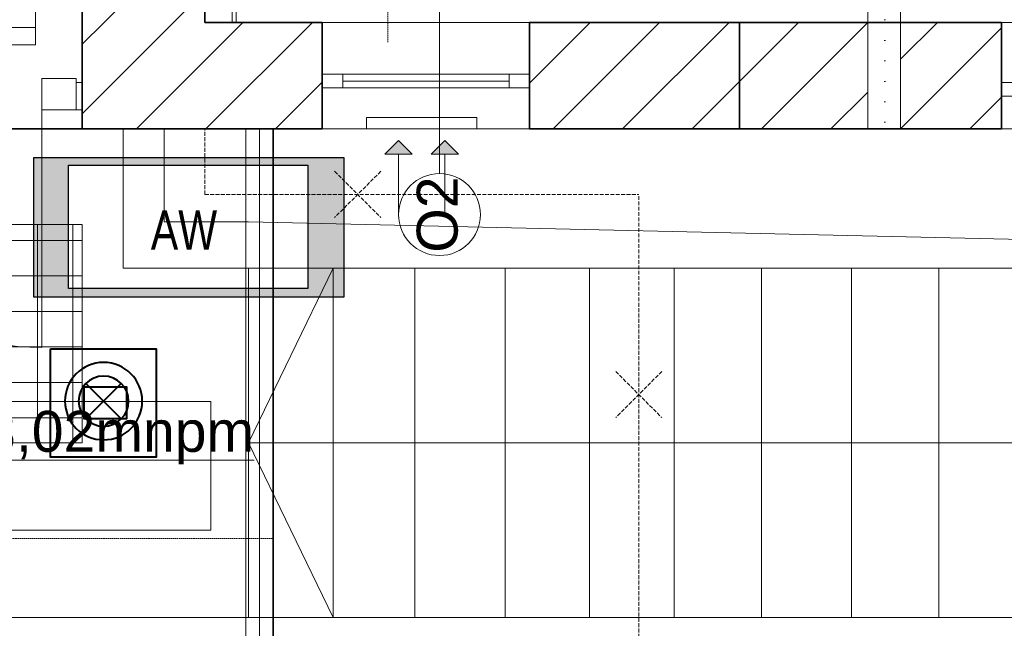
# Model space of a CAD drawing. Header units: centimetres. Extents: x 42630 to 130002, y 15 to 29179.
# Tile 164 of 175: x 117176 to 117898, y 2344 to 2790. Entities that reach past the tile are written whole.
import ezdxf

# ---------------------------------------------------------------- set-up
doc = ezdxf.new("R2010")
doc.units = ezdxf.units.CM
doc.header["$LTSCALE"] = 0.01
doc.set_wipeout_variables(frame=1)
for name, pattern in [('Hidden Line', [391.222223, 282.222223, -109]), ('HIDDEN_LINE_COPY', [150, 100, -50]), ('Wipeout_Contour', [1000, 0, -1000])]:
    doc.linetypes.add(name, pattern=pattern)
for name, color, linetype in [('2D - Ogólne', 7, 'Continuous'), ('Drzwi ArchiCAD', 253, 'Continuous'), ('Konstrukcja - Ściany zew', 253, 'Continuous'), ('Okna ArchiCADa', 253, 'Continuous')]:
    doc.layers.add(name, color=color, linetype=linetype)
for name, color, linetype, lineweight, true_color in [('2D - Ogólne_Nr_Pióra__102', 7, 'Continuous', 13, 0xcccccc), ('2D - Ogólne_Nr_Pióra__2', 7, 'Continuous', 15, 0x7f7f7f), ('2D - Ogólne_Nr_Pióra__68', 7, 'Continuous', 35, 0xfd4435)]:
    doc.layers.add(name, color=color, linetype=linetype, lineweight=lineweight, true_color=true_color)
for name, color, linetype, lineweight in [('2D - Ogólne_Nr_Pióra__82', 253, 'Continuous', 20), ('2D - Ogólne_Nr_Pióra__88', 253, 'Continuous', 20), ('2D Drafting - General_Nr_Pióra__86', 253, 'Continuous', 20), ('DLXLUM07', 10, 'Continuous', 35), ('Drzwi ArchiCAD_Nr_Pióra__68', 253, 'Continuous', 20), ('Drzwi ArchiCAD_Nr_Pióra__88', 253, 'Continuous', 20), ('E oświetlenie', 34, 'Continuous', 30), ('E-OśwPhilips-G', 150, 'Continuous', 25), ('Eoprawa4100', 32, 'Continuous', 40), ('Inwentaryzacja oświetlenie_Pen_No__88', 32, 'Continuous', 40), ('Konstrukcja - Ściany zew_Nr_Pióra__107', 253, 'Continuous', 13), ('Konstrukcja - Ściany zew_Nr_Pióra__20', 253, 'Continuous', 0), ('Konstrukcja - Ściany zew_Nr_Pióra__27', 253, 'Continuous', 35), ('Konstrukcja - Ściany zew_Nr_Pióra__68', 253, 'Continuous', 20), ('lampe', 32, 'Continuous', 30), ('Okna ArchiCADa_Nr_Pióra__20', 253, 'Continuous', 0), ('Okna ArchiCADa_Nr_Pióra__27', 253, 'Continuous', 35), ('Okna ArchiCADa_Nr_Pióra__88', 253, 'Continuous', 20), ('Opisy - Tekst_Nr_Pióra__1', 7, 'Continuous', 13), ('Opisy - Tekst_Nr_Pióra__88', 253, 'Continuous', 20)]:
    doc.layers.add(name, color=color, linetype=linetype, lineweight=lineweight)
doc.styles.add('Arch-Dim', font='romans.shx', dxfattribs={"width": 0.75})
doc.styles.add('GENERATED_STYLE_1', font='arial.ttf')
doc.styles.add('GENERATED_STYLE_2', font='arial.ttf')
doc.linetypes.add('X', pattern='A,0,0,[1,DACH1.Shx,S=3.968254,R=0,X=0,Y=0],-500,0', length=500)
pattern_1 = [(0, (-19129.129, 8894.47), (0, 25.999999), []), (90, (-19129.129, 8894.47), (-25.999999, 0), [])]
pattern_2 = [(45, (0, 0), (-127.279217, 127.279217), [])]
pattern_3 = [(0, (0, 0), (0, 75), [0, -75])]

# ---------------------------------------------------------------- blocks, each defined once
blk = doc.blocks.new('O1 rozwierane 12_23')
at = {"layer": 'Okna ArchiCADa_Nr_Pióra__27', "linetype": 'Continuous'}
for p, q in [((-380, 0), (-380, -50)), ((380, 0), (380, -50))]:
    blk.add_line(p, q, dxfattribs=at)
at = {"layer": 'Okna ArchiCADa_Nr_Pióra__88', "linetype": 'Continuous'}
for p, q in [((-380, 150), (380, 150)), ((-380, 0), (-380, -50)), ((380, -50), (380, 0)), ((-380, -240), (380, -240))]:
    blk.add_line(p, q, dxfattribs=at)
at = {"linetype": 'Wipeout_Contour', "ltscale": 1228.143749}
blk.add_wipeout([(-305, -50), (305, -50), (305, 0), (-305, 0)], dxfattribs=at).dxf.layer = 'Okna ArchiCADa'
at = {"layer": 'Okna ArchiCADa_Nr_Pióra__88', "linetype": 'Continuous'}
for p, q in [((-305, 0), (-380, 0)), ((-305, -50), (-305, 0)), ((305, 0), (-305, 0)), ((380, 0), (305, 0)), ((305, 0), (305, -50)), ((-305, -25), (305, -25)), ((-380, -50), (-305, -50)), ((-305, -50), (305, -50)), ((305, -50), (380, -50))]:
    blk.add_line(p, q, dxfattribs=at)
blk = doc.blocks.new('O1 rozwierane 12_24')
at = {"layer": 'Okna ArchiCADa_Nr_Pióra__20', "linetype": 'Continuous'}
for p, q in [((-750, 120), (750, 120)), ((-750, 0), (-750, -50)), ((750, -50), (750, 0)), ((-750, -270), (750, -270))]:
    blk.add_line(p, q, dxfattribs=at)
at = {"layer": 'Okna ArchiCADa_Nr_Pióra__27', "linetype": 'Continuous'}
for p, q in [((-750, 0), (-750, -50)), ((750, 0), (750, -50))]:
    blk.add_line(p, q, dxfattribs=at)
at = {"linetype": 'Wipeout_Contour', "ltscale": 2703.699322}
blk.add_wipeout([(-675, -50), (675, -50), (675, 0), (-675, 0)], dxfattribs=at).dxf.layer = 'Okna ArchiCADa'
at = {"layer": 'Okna ArchiCADa_Nr_Pióra__20', "linetype": 'Continuous'}
for p, q in [((-675, 0), (-750, 0)), ((-675, -50), (-675, 0)), ((675, 0), (-675, 0)), ((750, 0), (675, 0)), ((675, 0), (675, -50)), ((-675, -25), (675, -25)), ((-750, -50), (-675, -50)), ((-675, -50), (675, -50)), ((675, -50), (750, -50))]:
    blk.add_line(p, q, dxfattribs=at)
blk = doc.blocks.new('Ściana_2858', base_point=(681753.7, -30531.5))
at = {"layer": 'Konstrukcja - Ściany zew_Nr_Pióra__107', "linetype": 'Continuous'}
h = blk.add_hatch(dxfattribs=at)
h.set_pattern_fill('Bloczki_ceramiczne', color=256, style=0, pattern_type=2)
h.set_pattern_definition(pattern_2)
h.paths.add_polyline_path([(681753.7, -30531.5), (681753.7, -30921.5), (682633.7, -30921.5), (682633.7, -30771.5), (682633.7, -30721.5), (682633.7, -30531.5)], flags=0)
h = blk.add_hatch(dxfattribs=at)
h.set_pattern_fill('Bloczki_ceramiczne', color=256, style=0, pattern_type=2)
h.set_pattern_definition(pattern_2)
h.paths.add_polyline_path([(683393.7, -30531.5), (683393.7, -30721.5), (683393.7, -30771.5), (683393.7, -30921.5), (684633.7, -30921.5), (684633.7, -30531.5)], flags=0)
h = blk.add_hatch(dxfattribs=at)
h.set_pattern_fill('Bloczki_ceramiczne', color=256, style=0, pattern_type=2)
h.set_pattern_definition(pattern_2)
h.paths.add_polyline_path([(685123.7, -30531.5), (684753.7, -30531.5), (684753.7, -30921.5), (685123.7, -30921.5), (685123.7, -30801.5), (685123.7, -30751.5)], flags=0)
at = {"layer": 'Konstrukcja - Ściany zew_Nr_Pióra__20', "linetype": 'Continuous'}
h = blk.add_hatch(dxfattribs=at)
h.set_pattern_fill('Gips', color=256, style=0, pattern_type=2)
h.set_pattern_definition(pattern_3)
h.paths.add_polyline_path([(684633.7, -30921.5), (684753.7, -30921.5), (684753.7, -30531.5), (684633.7, -30531.5)], flags=0)
at = {"layer": 'Konstrukcja - Ściany zew_Nr_Pióra__27', "linetype": 'Continuous'}
for p, q in [((681753.7, -30531.5), (681753.7, -30921.5)), ((682633.7, -30531.5), (682203.7, -30531.5)), ((682633.7, -30721.5), (682633.7, -30531.5)), ((683393.7, -30721.5), (683393.7, -30531.5)), ((684633.7, -30531.5), (683393.7, -30531.5)), ((685123.7, -30531.5), (684753.7, -30531.5)), ((685123.7, -30751.5), (685123.7, -30531.5)), ((682633.7, -30771.5), (682633.7, -30721.5)), ((683393.7, -30771.5), (683393.7, -30721.5)), ((682633.7, -30921.5), (682633.7, -30771.5)), ((683393.7, -30921.5), (683393.7, -30771.5)), ((685123.7, -30801.5), (685123.7, -30751.5)), ((685123.7, -30921.5), (685123.7, -30801.5)), ((681753.7, -30921.5), (682633.7, -30921.5)), ((683393.7, -30921.5), (685123.7, -30921.5))]:
    blk.add_line(p, q, dxfattribs=at)
at = {"layer": 'Konstrukcja - Ściany zew_Nr_Pióra__68', "linetype": 'Continuous'}
for p, q in [((684633.7, -30531.5), (684633.7, -30921.5)), ((684753.7, -30921.5), (684753.7, -30531.5))]:
    blk.add_line(p, q, dxfattribs=at)
at = {"layer": 'Okna ArchiCADa', "linetype": 'Continuous', "xscale": -1, "rotation": 180}
for name, p in [('O1 rozwierane 12_23', (683013.7, -30771.5)), ('O1 rozwierane 12_24', (685873.7, -30801.5))]:
    blk.add_blockref(name, p, dxfattribs=at)
blk = doc.blocks.new('Ściana_2862', base_point=(682303.7, -30531.5))
at = {"layer": 'Konstrukcja - Ściany zew_Nr_Pióra__20', "linetype": 'Continuous'}
h = blk.add_hatch(dxfattribs=at)
h.set_pattern_fill('Gips', color=256, style=0, pattern_type=2)
h.set_pattern_definition(pattern_3)
h.paths.add_polyline_path([(682318.7, -30531.5), (682318.7, -30266.5), (682303.7, -30281.5), (682303.7, -30531.5)], flags=0)
at = {"layer": 'Konstrukcja - Ściany zew_Nr_Pióra__68', "linetype": 'Continuous'}
for p, q in [((682303.7, -30281.5), (682303.7, -30531.5)), ((682318.7, -30531.5), (682318.7, -30266.5)), ((682303.7, -30531.5), (682318.7, -30531.5))]:
    blk.add_line(p, q, dxfattribs=at)
blk = doc.blocks.new('Ściana_2865', base_point=(682203.7, -29601.5))
at = {"layer": 'Konstrukcja - Ściany zew_Nr_Pióra__107', "linetype": 'Continuous'}
h = blk.add_hatch(dxfattribs=at)
h.set_pattern_fill('Bloczki_ceramiczne', color=256, style=0, pattern_type=2)
h.set_pattern_definition(pattern_2)
h.paths.add_polyline_path([(681753.7, -29601.5), (681753.7, -30531.5), (682203.7, -30531.5), (682203.7, -29601.5)], flags=0)
at = {"layer": 'Konstrukcja - Ściany zew_Nr_Pióra__27', "linetype": 'Continuous'}
for p, q in [((681753.7, -29601.5), (681753.7, -30531.5)), ((682203.7, -29601.5), (681753.7, -29601.5)), ((682203.7, -30531.5), (682203.7, -29601.5))]:
    blk.add_line(p, q, dxfattribs=at)
blk = doc.blocks.new('D2 Asymetryczne 12_10')
at = {"layer": 'Drzwi ArchiCAD_Nr_Pióra__68', "linetype": 'Continuous'}
for p, q in [((-1013.8, 0), (-1038.8, 0)), ((-1013.8, 0), (-1013.8, -115)), ((1013.8, 0), (1013.8, -115)), ((1013.8, 0), (1038.8, 0)), ((-1013.8, -100), (-1038.8, -100)), ((-1013.8, -115), (-1013.8, -100)), ((1013.8, -115), (1013.8, -100)), ((1013.8, -100), (1038.8, -100))]:
    blk.add_line(p, q, dxfattribs=at)
at = {"layer": 'Drzwi ArchiCAD_Nr_Pióra__88', "linetype": 'Continuous'}
for p, q in [((888.8, 0), (888.8, 906.6)), ((-888.8, 0), (-888.8, 871)), ((-888.8, 0), (-1013.8, 0)), ((-1013.8, 0), (-1013.8, -115)), ((-888.8, -115), (-888.8, 0)), ((1013.8, 0), (888.8, 0)), ((888.8, 0), (888.8, -115)), ((1013.8, -115), (1013.8, 0)), ((-1013.8, -115), (-888.8, -115)), ((888.8, -115), (1013.8, -115))]:
    blk.add_line(p, q, dxfattribs=at)
for centre, radius, start, end in [((888.8, 0), 906.6, 90, 180), ((-888.8, 0), 871, 0, 90)]:
    blk.add_arc(centre, radius, start, end, dxfattribs=at)
blk = doc.blocks.new('Ściana_2893', base_point=(679703.7, -30851.5))
at = {"layer": 'Konstrukcja - Ściany zew_Nr_Pióra__68', "linetype": 'Continuous'}
for p, q in [((679703.7, -30736.5), (679703.7, -30751.5)), ((679703.7, -30851.5), (679703.7, -30736.5)), ((681731.3, -30736.5), (681731.3, -30751.5)), ((681731.3, -30851.5), (681731.3, -30736.5)), ((679703.7, -30751.5), (679678.7, -30751.5)), ((681731.3, -30751.5), (681756.3, -30751.5)), ((681753.7, -30751.5), (681731.3, -30751.5)), ((681753.7, -30851.5), (681753.7, -30751.5)), ((679703.7, -30851.5), (679678.7, -30851.5)), ((681731.3, -30851.5), (681756.3, -30851.5)), ((681731.3, -30851.5), (681753.7, -30851.5))]:
    blk.add_line(p, q, dxfattribs=at)
at = {"layer": 'Drzwi ArchiCAD', "linetype": 'Continuous', "rotation": 180}
blk.add_blockref('D2 Asymetryczne 12_10', (680717.5, -30851.5), dxfattribs=at)
blk = doc.blocks.new('Linia_49717', base_point=(682913.5, -31233.3))
at = {"layer": '2D - Ogólne_Nr_Pióra__88', "linetype": 'Continuous'}
blk.add_hatch(color=256, dxfattribs=at).paths.add_polyline_path([(682913.5, -30963.6), (682963.5, -31013.6), (682863.5, -31013.6)], flags=0)
for p, q in [((682913.5, -30963.6), (682863.5, -31013.6)), ((682913.5, -30963.6), (682963.5, -31013.6)), ((682963.5, -31013.6), (682863.5, -31013.6)), ((682913.5, -31233.3), (682913.5, -31013.6))]:
    blk.add_line(p, q, dxfattribs=at)
blk = doc.blocks.new('Linia_49718', base_point=(683083.1, -31233.3))
at = {"layer": '2D - Ogólne_Nr_Pióra__88', "linetype": 'Continuous'}
blk.add_hatch(color=256, dxfattribs=at).paths.add_polyline_path([(683083.1, -30963.6), (683133.1, -31013.6), (683033.1, -31013.6)], flags=0)
for p, q in [((683083.1, -30963.6), (683033.1, -31013.6)), ((683083.1, -30963.6), (683133.1, -31013.6)), ((683133.1, -31013.6), (683033.1, -31013.6)), ((683083.1, -31233.3), (683083.1, -31013.6))]:
    blk.add_line(p, q, dxfattribs=at)
blk = doc.blocks.new('Ściana_2866', base_point=(684633.7, -26861.5))
at = {"layer": 'Konstrukcja - Ściany zew_Nr_Pióra__20', "linetype": 'Continuous'}
h = blk.add_hatch(dxfattribs=at)
h.set_pattern_fill('Gips', color=256, style=0, pattern_type=2)
h.set_pattern_definition(pattern_3)
h.paths.add_polyline_path([(684633.7, -26971.5), (684633.7, -30531.5), (684753.7, -30531.5), (684753.7, -26971.5)], flags=0)
at = {"layer": 'Konstrukcja - Ściany zew_Nr_Pióra__68', "linetype": 'Continuous'}
for p, q in [((684633.7, -26971.5), (684633.7, -28261.5)), ((684753.7, -30531.5), (684753.7, -26971.5)), ((684633.7, -28381.5), (684633.7, -30531.5))]:
    blk.add_line(p, q, dxfattribs=at)

msp = doc.modelspace()

# ---------------------------------------------------------------- hatches: boundary and pattern name
at = {"layer": '2D - Ogólne_Nr_Pióra__2', "linetype": 'Continuous'}
h = msp.add_hatch(dxfattribs=at)
h.set_pattern_fill('Izolacja_twarda', color=256, scale=0.2, style=0, pattern_type=2)
h.set_pattern_definition(pattern_1)
h.paths.add_polyline_path([(116887.341, 2931.826), (116887.341, 2771.826), (117187.341, 2771.826), (117187.341, 2931.826)], flags=0)
h = msp.add_hatch(dxfattribs=at)
h.set_pattern_fill('Izolacja_twarda', color=256, scale=0.2, style=0, pattern_type=2)
h.set_pattern_definition(pattern_1)
h.paths.add_polyline_path([(116921.615, 2640.096), (116921.615, 2480.096), (117221.615, 2480.096), (117221.615, 2640.096)], flags=0)
at = {"layer": 'DLXLUM07'}
h = msp.add_hatch(color=1, dxfattribs=at)
h.dxf.hatch_style = 1
h.paths.add_polyline_path([(117186.18, 2689.344), (117186.18, 2586.896), (117413.356, 2586.896), (117413.356, 2689.344)])
h.paths.add_polyline_path([(117211.6, 2683.629), (117211.6, 2593.177), (117387.02, 2593.177), (117387.02, 2683.629)], flags=16)

# ---------------------------------------------------------------- linework, layer by layer
at = {"layer": '2D - Ogólne_Nr_Pióra__102', "linetype": 'X'}
for p, q in [((117343.615, 2642.174), (117281.615, 2642.174)), ((117911.615, 2629.174), (117343.615, 2642.174)), ((117343.615, 2608.174), (117251.615, 2608.174)), ((117911.615, 2608.174), (117343.615, 2608.174)), ((117343.615, 2480.174), (117405.615, 2608.174)), ((117343.615, 2608.174), (117343.615, 2352.174)), ((117405.615, 2608.174), (117405.615, 2352.174)), ((117465.615, 2608.174), (117465.615, 2352.174)), ((117531.615, 2608.174), (117531.615, 2352.174)), ((117593.615, 2608.174), (117593.615, 2352.174)), ((117655.615, 2608.174), (117655.615, 2352.174)), ((117719.615, 2608.174), (117719.615, 2352.174)), ((117785.615, 2608.174), (117785.615, 2352.174)), ((117849.615, 2608.174), (117849.615, 2352.174)), ((117911.615, 2480.174), (117343.615, 2480.174)), ((117343.615, 2480.174), (117405.615, 2352.174)), ((115892.467, 2352.174), (117586.296, 2352.174)), ((117911.615, 2352.174), (117343.615, 2352.174))]:
    msp.add_line(p, q, dxfattribs=at)
at = {"layer": '2D - Ogólne_Nr_Pióra__102', "linetype": 'X', "flags": 128}
msp.add_lwpolyline([(117343.615, 2332.174), (117911.615, 2332.174), (117911.615, 2352.174), (117343.615, 2352.174)], dxfattribs=at)
at = {"layer": '2D - Ogólne_Nr_Pióra__2', "linetype": 'Hidden Line'}
for p in [(117311.615, 2662.174), (117629.693, 2302.174)]:
    msp.add_line(p, (117629.693, 2662.174), dxfattribs=at)
at = {"layer": '2D - Ogólne_Nr_Pióra__82', "linetype": 'Hidden Line'}
for p, q in [((117406.71, 2679.108), (117440.579, 2645.239)), ((117440.579, 2679.108), (117406.71, 2645.239)), ((117612.759, 2532.501), (117646.628, 2498.632)), ((117646.628, 2532.501), (117612.759, 2498.632))]:
    msp.add_line(p, q, dxfattribs=at)
at = {"layer": '2D - Ogólne_Nr_Pióra__88', "linetype": 'Continuous', "flags": 128}
for points in [[(116887.341, 2931.826), (117187.341, 2931.826), (117187.341, 2771.826), (116887.341, 2771.826)], [(116921.615, 2640.096), (117221.615, 2640.096), (117221.615, 2480.096), (116921.615, 2480.096)]]:
    msp.add_lwpolyline(points, close=True, dxfattribs=at)
at = {"layer": '2D - Ogólne_Nr_Pióra__88', "linetype": 'Continuous'}
msp.add_circle((117483.615, 2647.414), 30, dxfattribs=at)
at = {"layer": 'E oświetlenie'}
msp.add_lwpolyline([(117186.18, 2689.344), (117413.356, 2689.344), (117413.356, 2586.896), (117186.18, 2586.896)], close=True, dxfattribs=at)
at = {"layer": 'Eoprawa4100'}
for points in [[(117198.519, 2549.071), (117275.919, 2549.071), (117275.919, 2469.571), (117198.519, 2469.571)], [(117223.081, 2521.161), (117254.198, 2521.161), (117254.198, 2497.824), (117223.081, 2497.824)]]:
    msp.add_lwpolyline(points, close=True, dxfattribs=at)
at = {"layer": 'Inwentaryzacja oświetlenie_Pen_No__88', "linetype": 'Continuous', "flags": 128}
for points in [[(117208.994, 2510.726, 1), (117265.699, 2510.726, 1)], [(117218.994, 2510.726, 1), (117255.699, 2510.726, 1)]]:
    msp.add_lwpolyline(points, format="xyb", close=True, dxfattribs=at)
for points in [[(117224.369, 2497.749), (117250.323, 2523.703)], [(117224.369, 2523.703), (117250.323, 2497.749)]]:
    msp.add_lwpolyline(points, dxfattribs=at)
at = {"layer": 'lampe'}
msp.add_lwpolyline([(117211.6, 2683.629), (117387.02, 2683.629), (117387.02, 2593.177), (117211.6, 2593.177)], close=True, dxfattribs=at)
at = {"layer": 'Opisy - Tekst_Nr_Pióra__1', "linetype": 'Continuous', "flags": 128}
msp.add_lwpolyline([(117038.176, 2510.46), (117315.955, 2510.46), (117315.955, 2416.174), (117038.176, 2416.174)], close=True, dxfattribs=at)

# ---------------------------------------------------------------- block references
at = {"layer": '2D - Ogólne', "linetype": 'Continuous', "xscale": 0.2, "yscale": 0.2, "zscale": 0.2}
for name, p in [('Linia_49717', (117453.571, 2647.818)), ('Linia_49718', (117487.491, 2647.818))]:
    msp.add_blockref(name, p, dxfattribs=at)
at = {"layer": 'Konstrukcja - Ściany zew', "xscale": 0.2, "yscale": 0.2, "zscale": 0.2}
msp.add_blockref('Ściana_2858', (117221.615, 2788.174), dxfattribs=at)

# ---------------------------------------------------------------- texts
at = {"layer": 'E-OśwPhilips-G', "insert": (117271.935, 2650.457, 850.572), "char_height": 28.8, "width": 86.4, "attachment_point": 1, "style": 'Arch-Dim'}
msp.add_mtext('{\\f@Arial Unicode MS|b0|i0|c238|p34;\\C1;AW}', dxfattribs=at)
at = {"layer": 'Opisy - Tekst_Nr_Pióra__1', "linetype": 'Continuous', "insert": (117177.065, 2503.602), "char_height": 30, "width": 277.77925, "attachment_point": 2, "style": 'GENERATED_STYLE_2'}
msp.add_mtext('{\\L-0,02=83,02mnpm}', dxfattribs=at)
at = {"layer": 'Opisy - Tekst_Nr_Pióra__88', "linetype": 'Continuous', "insert": (117466.901, 2647.414), "char_height": 30, "attachment_point": 2, "rotation": 90, "style": 'GENERATED_STYLE_1'}
msp.add_mtext('{O2}', dxfattribs=at)

# ---------------------------------------------------------------- next in the draw order: linework, layer by layer
at = {"layer": '2D - Ogólne_Nr_Pióra__102', "linetype": 'X'}
for p, q in [((117251.615, 2608.174), (117251.615, 2710.174)), ((117281.615, 2642.174), (117281.615, 2710.174))]:
    msp.add_line(p, q, dxfattribs=at)
at = {"layer": '2D - Ogólne_Nr_Pióra__2', "linetype": 'Hidden Line'}
msp.add_line((117311.615, 2662.174), (117311.615, 2710.174), dxfattribs=at)
at = {"layer": '2D - Ogólne_Nr_Pióra__68', "linetype": 'Continuous', "flags": 128}
for points in [[(117703.615, 2710.174), (117895.615, 2710.174), (117895.615, 2788.174), (117703.615, 2788.174)], [(117361.615, 2710.174), (116811.615, 2710.174), (116811.615, 2310.174), (117361.615, 2310.174)]]:
    msp.add_lwpolyline(points, close=True, dxfattribs=at)
at = {"layer": '2D - Ogólne_Nr_Pióra__88', "linetype": 'Continuous'}
msp.add_line((117483.615, 2879.411), (117483.615, 2677.414), dxfattribs=at)
at = {"layer": '2D - Ogólne_Nr_Pióra__88', "linetype": 'Continuous', "flags": 128}
for points in [[(117430.159, 2718.608), (117510.982, 2718.608), (117510.982, 2710.174), (117430.159, 2710.174)], [(117341.615, 1620.174), (117351.615, 1620.174), (117351.615, 2710.174), (117341.615, 2710.174)]]:
    msp.add_lwpolyline(points, close=True, dxfattribs=at)
at = {"layer": '2D - Ogólne_Nr_Pióra__88', "linetype": 'HIDDEN_LINE_COPY', "flags": 128}
msp.add_lwpolyline([(116811.615, 2710.174), (117361.615, 2710.174), (117361.615, 2410.174), (116811.615, 2410.174)], close=True, dxfattribs=at)
at = {"layer": '2D Drafting - General_Nr_Pióra__86', "linetype": 'HIDDEN_LINE_COPY'}
msp.add_line((117445.615, 2923.254), (117445.615, 2773.378), dxfattribs=at)

# ---------------------------------------------------------------- next in the draw order: block references
at = {"layer": 'Konstrukcja - Ściany zew', "xscale": 0.2, "yscale": 0.2, "zscale": 0.2}
for name, p in [('Ściana_2866', (117797.615, 3522.174)), ('Ściana_2865', (117311.615, 2974.174)), ('Ściana_2862', (117331.615, 2788.174)), ('Ściana_2893', (116811.615, 2724.174))]:
    msp.add_blockref(name, p, dxfattribs=at)

doc.saveas('drawing.dxf')
